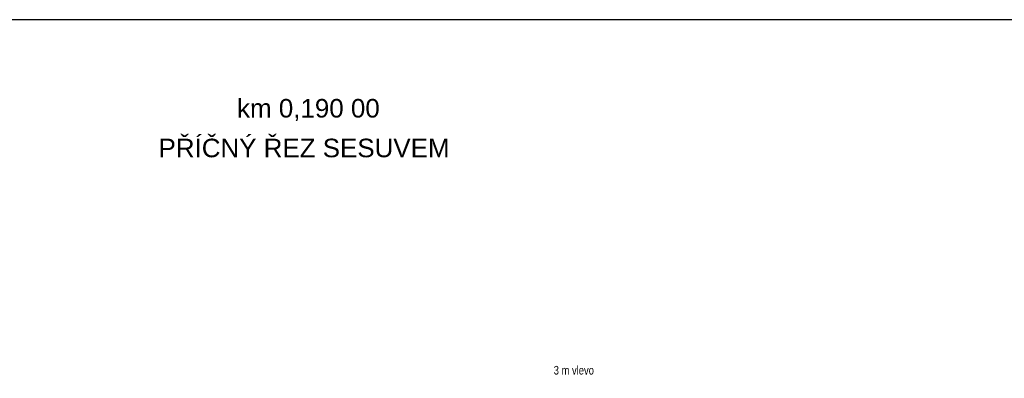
# Model space of a CAD drawing. Header units: metres. Extents: x -4.6 to 57.4, y 270.2 to 298.9.
# Tile 12 of 21: x 9.2 to 35.7, y 289.2 to 298.9. Entities that reach past the tile are written whole.
import ezdxf
from ezdxf.enums import TextEntityAlignment as Align

# ---------------------------------------------------------------- set-up
doc = ezdxf.new("R2010")
doc.units = ezdxf.units.M
doc.linetypes.add('SOLID', pattern=[0])
doc.layers.add('_GTC_pomoc_netisk', color=4, linetype='Continuous', plot=False)
doc.layers.add('_GTC_popis', color=7, linetype='Continuous')
doc.layers.add('_sonda_C-4', color=6, linetype='SOLID')
doc.styles.add('_GTC_popisy_Arial', font='arial.ttf')
doc.styles.add('ARIAL', font='arial.ttf', dxfattribs={"width": 0.9})

msp = doc.modelspace()

# ---------------------------------------------------------------- linework, layer by layer
at = {"layer": '_GTC_pomoc_netisk'}
msp.add_lwpolyline([(-4.637, 270.183), (57.363, 270.183), (57.363, 298.883), (-4.637, 298.883)], close=True, dxfattribs=at)

# ---------------------------------------------------------------- texts
at = {"layer": '_GTC_popis', "ltscale": 5, "style": '_GTC_popisy_Arial'}
for s, p in [('km 0,190 00', (16.972, 296.095)), ('PŘÍČNÝ ŘEZ SESUVEM', (16.854, 295.024))]:
    msp.add_text(s, height=0.5, dxfattribs=at).set_placement(p, align=Align.BOTTOM_CENTER)
at = {"layer": '_sonda_C-4', "color": 7, "style": 'ARIAL', "width": 0.78}
msp.add_text('3 m vlevo', height=0.2325, dxfattribs=at).set_placement((24.122, 289.246), align=Align.BOTTOM_CENTER)

doc.saveas('drawing.dxf')
